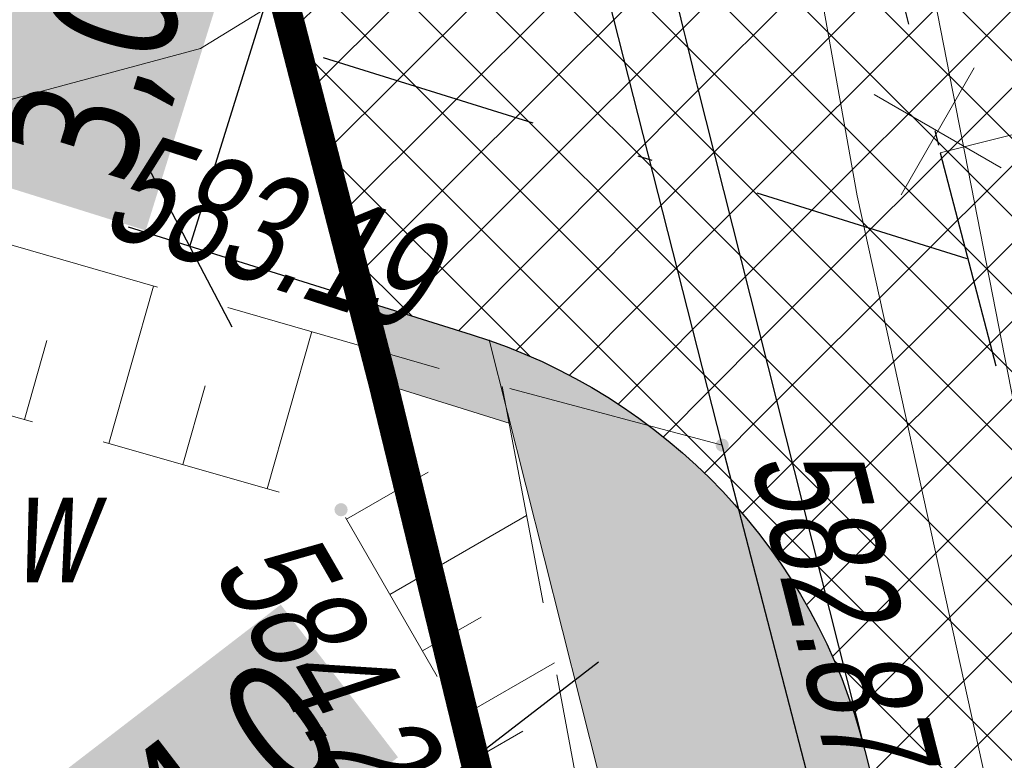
# Model space of a CAD drawing. Header units: metres. Extents: x 7403618 to 7449367, y 5479833 to 5516047.
# Tile 10 of 72: x 7448967 to 7448974, y 5479899 to 5479904. Entities that reach past the tile are written whole.
import ezdxf

# ---------------------------------------------------------------- set-up
doc = ezdxf.new("R2010")
doc.units = ezdxf.units.M
doc.header["$MEASUREMENT"] = 0
for name, pattern in [('0.5_0.5', [1, 0.5, -0.5]), ('1_OTKJ', [2, 1.5, -0.5]), ('3_SUKP', [0]), ('3_SUWP', [0]), ('414-500', [1, 0.5, -0.5]), ('BUBZ01-500', [1.75, 1.25, -0.5]), ('DASHDOT', [1, 0.5, -0.25, 0, -0.25]), ('GUK', [2, 1.5, -0.5]), ('KTJZ01-500', [2, 1.5, -0.5])]:
    doc.linetypes.add(name, pattern=pattern)
doc.layers.get('0').update_dxf_attribs({"linetype": 'CONTINUOUS', "lineweight": 9})
doc.layers.get('Defpoints').update_dxf_attribs({"linetype": 'CONTINUOUS'})
for name, color, linetype, lineweight in [('0_kraw_najazd', 212, 'CONTINUOUS', 30), ('0_kraw_wysoki', 152, 'CONTINUOUS', 30), ('BUBZ01', 7, 'CONTINUOUS', 15), ('BUBZ01_1', 7, 'CONTINUOUS', 15), ('demontaż', 1, 'CONTINUOUS', 9), ('E_Dzialki', 114, 'CONTINUOUS', 35), ('E_Kontury', 3, 'GUK', 18), ('kilometraż', 251, 'CONTINUOUS', 9), ('KTJZ01', 7, 'CONTINUOUS', 15), ('KTKR01', 7, 'CONTINUOUS', 15), ('mdcp', 253, 'CONTINUOUS', 5), ('OSIE', 30, 'DASHDOT', 30), ('OTK_L_0', 7, '1_OTKJ', 18), ('RTPW01', 7, 'CONTINUOUS', 15), ('RTPW02', 7, 'CONTINUOUS', 15), ('SUKP_L_0', 34, '3_SUKP', 18), ('SUW_E_T_2', 5, 'CONTINUOUS', 0), ('SUWP_L_0', 5, '3_SUWP', 18), ('wodociag_proj', 150, 'CONTINUOUS', 25), ('Wymiary', 5, 'CONTINUOUS', 13)]:
    doc.layers.add(name, color=color, linetype=linetype, lineweight=lineweight)
doc.layers.add('Zakres', color=7, linetype='414-500', true_color=0x3a9db6)
doc.styles.get("Standard").update_dxf_attribs({"font": 'verdana.ttf', "width": 0.75})
doc.styles.add('Style-WORKING_1250 I 0.20944', font='WORKING_1250.shx', dxfattribs={"oblique": 12})
doc.dimstyles.new('RZUT', dxfattribs={"dimscale": 0.35, "dimtxt": 2.5, "dimasz": 2.5, "dimexe": 1.25, "dimexo": 0.625, "dimgap": 1, "dimtad": 1, "dimzin": 1, "dimtxsty": 'Standard', "dimblk": 'OBLIQUE', "dimcen": 2.5, "dimadec": 0, "dimazin": 0, "dimtfac": 1, "dimtmove": 0, "dimatfit": 3, "dimfxl": 1, "dimtfill": 2, "dimtfillclr": 256, "dimarcsym": 0})
pattern_1 = [(45, (0, 0), (-0.2651650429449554, 0.2651650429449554), []), (135, (0, 0), (-0.2651650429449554, -0.2651650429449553), [])]

# ---------------------------------------------------------------- blocks, each defined once
blk = doc.blocks.new('RTPW02_1')
at = {"linetype": 'ByBlock', "lineweight": -2}
h = blk.add_hatch(color=0, dxfattribs=at)
edge = h.paths.add_edge_path()
edge.add_arc((0, 0), 0.045, 0, 360)
blk = doc.blocks.new('RTPW01')
at = {"linetype": 'ByBlock', "lineweight": -2}
h = blk.add_hatch(color=0, dxfattribs=at)
edge = h.paths.add_edge_path()
edge.add_arc((0, 0), 0.045, 0, 360)
blk = doc.blocks.new('MDCP_borek')
at = {"layer": 'BUBZ01', "color": 252, "linetype": 'BUBZ01-500', "lineweight": 13, "true_color": 0x939598, "flags": 128}
blk.add_lwpolyline([(40.04273959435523, -89.4931330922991), (39.02273959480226, -85.35313309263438), (37.87273959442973, -83.36313309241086), (34.99273959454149, -82.54313309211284), (30.20273959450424, -82.71313309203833)], dxfattribs=at)
blk.add_lwpolyline([(40.04273959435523, -89.4931330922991), (39.02273959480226, -85.35313309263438), (37.87273959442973, -83.36313309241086), (34.99273959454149, -82.54313309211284), (30.20273959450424, -82.71313309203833)], dxfattribs=at)
at = {"layer": 'BUBZ01_1', "color": 252, "linetype": 'Continuous', "lineweight": 13, "true_color": 0x939598}
for p, q in [((36.59459612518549, -81.83790531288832), (36.28873960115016, -82.91213309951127)), ((36.59459612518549, -81.83790531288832), (36.28873960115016, -82.91213309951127)), ((37.67362608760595, -82.14881225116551), (37.36873959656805, -83.21963309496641)), ((37.67362608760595, -82.14881225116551), (37.36873959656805, -83.21963309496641)), ((35.86592654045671, -82.21011069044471), (35.71273960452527, -82.74813310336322)), ((35.86592654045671, -82.21011069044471), (35.71273960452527, -82.74813310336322)), ((36.94544151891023, -82.51931415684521), (36.79273959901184, -83.05563309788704)), ((36.94544151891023, -82.51931415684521), (36.79273959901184, -83.05563309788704)), ((38.4659600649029, -83.10594861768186), (37.9098363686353, -83.42732663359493)), ((38.4659600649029, -83.10594861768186), (37.9098363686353, -83.42732663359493)), ((39.13866567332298, -83.40225020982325), (38.20661056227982, -83.94087502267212)), ((39.13866567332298, -83.40225020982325), (38.20661056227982, -83.94087502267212)), ((38.82764665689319, -84.0957731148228), (38.42919120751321, -84.32603631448)), ((38.82764665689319, -84.0957731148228), (38.42919120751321, -84.32603631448)), ((39.32811128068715, -84.40597957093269), (38.68886862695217, -84.77539115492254)), ((39.32811128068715, -84.40597957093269), (38.68886862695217, -84.77539115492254)), ((39.1118289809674, -84.87349236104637), (38.83725572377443, -85.03216534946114)), ((39.1118289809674, -84.87349236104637), (38.83725572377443, -85.03216534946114))]:
    blk.add_line(p, q, dxfattribs=at)
at = {"layer": 'E_Dzialki', "lineweight": 35}
blk.add_line((38.91273959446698, -85.4131330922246), (33.04273959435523, -62.71313309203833), dxfattribs=at)
blk.add_line((38.91273959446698, -85.4131330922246), (33.04273959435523, -62.71313309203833), dxfattribs=at)
at = {"layer": 'E_Kontury', "lineweight": 13}
blk.add_line((38.91273959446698, -85.4131330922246), (33.04273959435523, -62.71313309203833), dxfattribs=at)
blk.add_line((38.91273959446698, -85.4131330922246), (33.04273959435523, -62.71313309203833), dxfattribs=at)
at = {"layer": 'KTJZ01', "color": 252, "linetype": 'KTJZ01-500', "lineweight": 13, "true_color": 0x939598, "flags": 128}
blk.add_lwpolyline([(40.47273959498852, -82.92313309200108), (38.97273959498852, -82.52313309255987), (35.43273959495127, -81.50313309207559), (33.4027395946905, -81.60313309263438), (32.08273959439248, -79.07313309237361), (27.81273959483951, -77.67313309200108), (26.93273959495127, -77.80313309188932), (26.20273959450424, -74.61313309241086), (32.16273959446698, -76.54313309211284), (32.68273959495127, -74.93313309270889), (33.68273959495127, -75.28313309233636), (33.43273959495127, -75.9931330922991), (33.01273959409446, -76.86313309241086), (39.46273959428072, -78.95313309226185)], dxfattribs=at)
blk.add_lwpolyline([(40.47273959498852, -82.92313309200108), (38.97273959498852, -82.52313309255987), (35.43273959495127, -81.50313309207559), (33.4027395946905, -81.60313309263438), (32.08273959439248, -79.07313309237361), (27.81273959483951, -77.67313309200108), (26.93273959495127, -77.80313309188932), (26.20273959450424, -74.61313309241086), (32.16273959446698, -76.54313309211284), (32.68273959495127, -74.93313309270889), (33.68273959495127, -75.28313309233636), (33.43273959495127, -75.9931330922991), (33.01273959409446, -76.86313309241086), (39.46273959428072, -78.95313309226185)], dxfattribs=at)
at = {"layer": 'KTKR01', "color": 252, "linetype": 'Continuous', "lineweight": 30, "true_color": 0x939598, "flags": 128}
blk.add_lwpolyline([(85.072739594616, -88.86313309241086), (75.76273959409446, -91.20313309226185), (62.68273959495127, -94.62313309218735), (58.96273959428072, -95.53313309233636), (57.49273959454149, -96.05313309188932), (56.51273959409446, -96.76313309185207), (55.28273959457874, -98.09313309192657), (53.95273959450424, -99.68313309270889), (52.74273959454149, -101.4831330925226), (51.88273959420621, -103.4631330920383), (51.22273959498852, -106.0931330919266), (50.77273959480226, -109.0831330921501), (51.95273959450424, -113.8931330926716), (48.6527395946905, -114.7531330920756), (44.54273959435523, -98.63313309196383), (40.47273959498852, -82.92313309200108), (39.46273959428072, -78.95313309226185), (38.53273959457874, -75.17313309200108)], dxfattribs=at)
blk.add_lwpolyline([(85.072739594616, -88.86313309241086), (75.76273959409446, -91.20313309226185), (62.68273959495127, -94.62313309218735), (58.96273959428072, -95.53313309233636), (57.49273959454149, -96.05313309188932), (56.51273959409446, -96.76313309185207), (55.28273959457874, -98.09313309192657), (53.95273959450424, -99.68313309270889), (52.74273959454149, -101.4831330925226), (51.88273959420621, -103.4631330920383), (51.22273959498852, -106.0931330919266), (50.77273959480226, -109.0831330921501), (51.95273959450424, -113.8931330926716), (48.6527395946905, -114.7531330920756), (44.54273959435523, -98.63313309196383), (40.47273959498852, -82.92313309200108), (39.46273959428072, -78.95313309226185), (38.53273959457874, -75.17313309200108)], dxfattribs=at)
at = {"layer": 'OTK_L_0', "color": 252, "linetype": '1_OTKJ', "lineweight": 13, "true_color": 0x939598}
blk.add_lwpolyline([(38.97273959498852, -82.52313309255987), (39.54273959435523, -85.54313309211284), (43.44273959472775, -101.2731330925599)], dxfattribs=at)
blk.add_lwpolyline([(38.97273959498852, -82.52313309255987), (39.54273959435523, -85.54313309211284), (43.44273959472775, -101.2731330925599)], dxfattribs=at)
at = {"layer": 'SUKP_L_0', "linetype": 'Continuous', "lineweight": 13}
for p, q in [((38.3927395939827, -64.47313309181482), (41.3927395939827, -81.22313309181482)), ((38.3927395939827, -64.47313309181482), (41.3927395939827, -81.22313309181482)), ((41.3927395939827, -81.22313309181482), (42.66273959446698, -86.9931330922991)), ((41.3927395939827, -81.22313309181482), (42.66273959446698, -86.9931330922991))]:
    blk.add_line(p, q, dxfattribs=at)
at = {"layer": 'SUWP_L_0', "linetype": 'Continuous', "lineweight": 13}
blk.add_line((41.19273959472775, -76.15313309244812), (43.20273959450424, -86.43313309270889), dxfattribs=at)
blk.add_line((41.19273959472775, -76.15313309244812), (43.20273959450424, -86.43313309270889), dxfattribs=at)
at = {"layer": 'RTPW01', "color": 252, "linetype": 'Continuous', "lineweight": 13, "true_color": 0x939598}
blk.add_blockref('RTPW01', (37.87273959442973, -83.36313309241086), dxfattribs=at)
blk.add_blockref('RTPW01', (37.87273959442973, -83.36313309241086), dxfattribs=at)
at = {"layer": 'RTPW02', "color": 252, "linetype": 'Continuous', "lineweight": 13, "true_color": 0x939598}
for p in [(38.97273959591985, -82.52313309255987), (38.97273959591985, -82.52313309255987), (40.47273959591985, -82.92313309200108), (40.47273959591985, -82.92313309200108)]:
    blk.add_blockref('RTPW02_1', p, dxfattribs=at)
at = {"layer": 'RTPW01', "color": 252, "linetype": 'Continuous', "lineweight": 13, "true_color": 0x939598, "style": 'Style-WORKING_1250 I 0.20944', "oblique": 12, "width": 0.725}
blk.add_text('584.2', height=0.75, rotation=300.0231640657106, dxfattribs=at).set_placement((36.98724992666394, -83.77345126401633))
blk.add_text('584.2', height=0.75, rotation=300.0231640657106, dxfattribs=at).set_placement((36.98724992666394, -83.77345126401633))
at = {"layer": 'RTPW02', "color": 252, "linetype": 'Continuous', "lineweight": 13, "true_color": 0x939598, "style": 'Style-WORKING_1250 I 0.20944', "oblique": 12, "width": 0.725}
for s, rotation, p in [('583.19', 342.0460678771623, (36.21758264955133, -81.46902859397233)), ('583.19', 342.0460678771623, (36.21758264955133, -81.46902859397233)), ('582.87', 284.3035494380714, (40.66037669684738, -83.01478638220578)), ('582.87', 284.3035494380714, (40.66037669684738, -83.01478638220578))]:
    blk.add_text(s, height=0.75, rotation=rotation, dxfattribs=at).set_placement(p)
at = {"layer": 'SUW_E_T_2', "lineweight": 13, "insert": (35.6219535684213, -83.85798031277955), "char_height": 0.75, "attachment_point": 7, "line_spacing_factor": 0.6}
blk.add_mtext('\\FWORKING_1250;\\Q12;\\H1x;\\W0.733333;w', dxfattribs=at)
blk.add_mtext('\\FWORKING_1250;\\Q12;\\H1x;\\W0.733333;w', dxfattribs=at)
blk = doc.blocks.new('Dzialki_Borek')
at = {"layer": 'E_Dzialki', "lineweight": 35}
blk.add_line((-11.35895795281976, -39.07879597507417), (-17.22895795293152, -16.37879597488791), dxfattribs=at)
blk = doc.blocks.new('*D40')
at = {"layer": 'Defpoints', "color": 0, "transparency": 16777216}
for p in [(7448972.156344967, 5479900.275627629), (7448968.985379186, 5479897.837395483)]:
    blk.add_point(p, dxfattribs=at)
at = {"layer": 'Wymiary', "color": 0, "lineweight": -2, "transparency": 16777216}
blk.add_line((7448967.831172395, 5479896.949898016), (7448971.046506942, 5479899.422246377), dxfattribs=at)
at = {"layer": 'Wymiary', "color": 0, "transparency": 16777216}
blk.add_solid([(7448970.904276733, 5479899.607219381), (7448971.18873715, 5479899.237273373), (7448972.156344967, 5479900.275627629)], dxfattribs=at)
at = {"layer": 'Wymiary', "color": 0, "transparency": 16777216, "insert": (7448968.332253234, 5479898.476835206), "char_height": 0.875, "attachment_point": 5, "rotation": 37.55755300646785, "bg_fill": 1, "box_fill_scale": 1.25, "bg_fill_color": 256, "bg_fill_true_color": 16448250, "bg_fill_transparency": 0}
blk.add_mtext('R4,0', dxfattribs=at)
blk = doc.blocks.new('_Oblique')
at = {"color": 0, "linetype": 'ByBlock', "lineweight": -2}
blk.add_line((-0.5, -0.5), (0.5, 0.5), dxfattribs=at)
blk = doc.blocks.new('*D49')
at = {"layer": 'Defpoints', "color": 0, "transparency": 16777216}
for p in [(7448969.152561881, 5479905.118851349), (7448970.324991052, 5479904.752550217), (7448969.430350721, 5479901.889052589)]:
    blk.add_point(p, dxfattribs=at)
at = {"layer": 'Wymiary', "color": 0, "lineweight": -2, "transparency": 16777216}
for p, q in [((7448970.11619435, 5479904.817784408), (7448968.734968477, 5479905.24931973)), ((7448968.25792155, 5479902.255353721), (7448969.152561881, 5479905.118851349)), ((7448969.221554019, 5479901.95428678), (7448967.840328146, 5479902.385822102))]:
    blk.add_line(p, q, dxfattribs=at)
at = {"layer": 'Wymiary', "color": 0, "lineweight": -2, "transparency": 16777216, "xscale": 0.875, "yscale": 0.875, "zscale": 0.875}
for p, rotation in [((7448969.152561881, 5479905.118851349), 72.64967002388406), ((7448968.25792155, 5479902.255353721), 252.6496700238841)]:
    blk.add_blockref('_Oblique', p, dxfattribs=dict(at, rotation=rotation))
at = {"layer": 'Wymiary', "color": 0, "transparency": 16777216, "insert": (7448967.762179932, 5479903.704441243), "char_height": 0.875, "attachment_point": 5, "rotation": 72.64967002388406, "bg_fill": 1, "box_fill_scale": 1.25, "bg_fill_color": 256, "bg_fill_true_color": 16448250, "bg_fill_transparency": 0}
blk.add_mtext('3,00', dxfattribs=at)
blk = doc.blocks.new('demontaż')
at = {"layer": 'demontaż'}
for points in [[(-0.25, -0.4330127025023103), (0.25, 0.4330127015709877)], [(-0.4330127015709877, 0.2499999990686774), (0.4330127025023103, -0.2500000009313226)]]:
    blk.add_lwpolyline(points, dxfattribs=at)
blk = doc.blocks.new('pas_drogowy')
at = {"layer": 'E_Dzialki', "color": 242, "linetype": '0.5_0.5', "lineweight": 50, "ltscale": 3, "true_color": 0xcd2027}
blk.add_lwpolyline([(14.73000000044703, -83.61000000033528), (10.41000000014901, -83.26999999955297), (15.73000000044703, -81.87999999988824), (12.07000000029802, -64.67999999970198), (6.100000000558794, -66.18999999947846), (4.520000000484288, -59.92999999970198), (-1.259999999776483, -35.87999999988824), (-7.129999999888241, -13.17999999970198), (-8.78000000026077, -13.43999999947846), (-9.209999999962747, -11.91999999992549), (-13.80999999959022, 4.589999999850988), (-9.209999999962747, -11.91999999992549), (-8.78000000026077, -13.43999999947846), (-7.129999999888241, -13.17999999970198), (-1.259999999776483, -35.87999999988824), (4.520000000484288, -59.92999999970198), (6.100000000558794, -66.18999999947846)], dxfattribs=at)

msp = doc.modelspace()

# ---------------------------------------------------------------- hatches: boundary and pattern name
at = {"true_color": 0x636466, "transparency": 33554597}
h = msp.add_hatch(color=251, dxfattribs=at)
h.dxf.hatch_style = 1
edge = h.paths.add_edge_path()
edge.add_line((7449138.132715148, 5479960.776031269), (7449136.060730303, 5479962.17491611))
edge.add_arc((7449132.331157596, 5479964.692908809), 4.499999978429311, 289.6847573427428, 325.97504496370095, ccw=False)
edge.add_line((7449133.846959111, 5479960.455887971), (7449134.691964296, 5479958.093900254))
edge.add_line((7449134.691964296, 5479958.093900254), (7449135.020737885, 5479958.230234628))
edge.add_arc((7449132.331157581, 5479964.692908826), 7.000000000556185, 292.5956827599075, 325.9750448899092)
edge = h.paths.add_edge_path()
edge.add_arc((7448968.985379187, 5479897.837395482), 3.999999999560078, 14.18136866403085, 70.81435755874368)
edge.add_line((7448970.29989914, 5479901.615230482), (7448971.801431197, 5479895.673110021))
edge.add_line((7448971.801431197, 5479895.673110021), (7448971.450757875, 5479894.367361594))
edge.add_line((7448971.450757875, 5479894.367361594), (7448973.835431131, 5479894.970989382))
edge.add_line((7448973.835431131, 5479894.970989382), (7448972.863479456, 5479898.817364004))
h.paths.add_polyline_path([(7448973.330527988, 5479888.815313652), (7448974.778599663, 5479891.244940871), (7448973.835431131, 5479894.970989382), (7448971.450757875, 5479894.367361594), (7448971.86157287, 5479892.683239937), (7448972.75, 5479889.04), (7448972.840162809, 5479888.691188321)])
edge = h.paths.add_edge_path()
edge.add_arc((7448975.907807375, 5479874.55843993), 2.999999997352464, 297.7196980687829, 374.2048168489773)
edge.add_line((7448978.816081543, 5479875.294606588), (7448977.953676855, 5479878.701592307))
edge.add_line((7448977.953676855, 5479878.701592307), (7448976.619016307, 5479883.974255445))
edge.add_line((7448976.619016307, 5479883.974255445), (7448974.18938909, 5479885.422327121))
edge.add_line((7448974.18938909, 5479885.422327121), (7448973.716084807, 5479885.302520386))
edge.add_line((7448973.716084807, 5479885.302520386), (7448973.74, 5479885.21))
edge.add_line((7448973.74, 5479885.21), (7448974.928909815, 5479879.852251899))
edge.add_line((7448974.928909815, 5479879.852251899), (7448976.11, 5479874.55))
edge.add_line((7448976.11, 5479874.55), (7448976.54, 5479874.63))
edge.add_line((7448976.54, 5479874.63), (7448977.30324652, 5479871.902738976))
edge = h.paths.add_edge_path()
edge.add_arc((7448963.940845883, 5480132.365312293), 242.4999992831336, 298.1007414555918, 299.9233017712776)
edge.add_line((7449084.909608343, 5479922.192031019), (7449086.834023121, 5479921.688886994))
edge.add_line((7449086.834023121, 5479921.688886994), (7449087.153130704, 5479921.137684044))
edge.add_arc((7391380.449488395, 5591206.83450353), 125357.7678560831, 297.40559555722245, 297.4087963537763, ccw=False)
edge.add_arc((7449127.238906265, 5479824.653508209), 104.1224578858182, 116.4038525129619, 118.3765847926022)
edge.add_line((7449077.753179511, 5479916.264910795), (7449077.570625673, 5479916.632774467))
edge.add_line((7449077.570625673, 5479916.632774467), (7449078.163994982, 5479918.451026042))
edge = h.paths.add_edge_path()
edge.add_arc((7448963.940846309, 5480132.365311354), 242.499998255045, 295.6425719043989, 296.2927156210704)
edge.add_line((7449071.35796925, 5479914.953695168), (7449073.118197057, 5479914.356943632))
edge.add_line((7449073.118197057, 5479914.356943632), (7449073.296008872, 5479913.998635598))
edge.add_arc((7448937.399040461, 5480186.93809999), 304.8998806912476, 296.2060261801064, 296.46878225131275, ccw=False)
edge.add_line((7449072.04289516, 5479913.378290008), (7449068.407007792, 5479911.676434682))
edge.add_line((7449068.407007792, 5479911.676434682), (7449068.253296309, 5479912.00426224))
edge.add_line((7449068.253296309, 5479912.00426224), (7449068.884104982, 5479913.748839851))
edge = h.paths.add_edge_path()
edge.add_arc((7448963.940844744, 5480132.365314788), 242.50000203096, 291.6027973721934, 294.2007081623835)
edge.add_line((7449063.349915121, 5479911.17741342), (7449065.070070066, 5479910.555435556))
edge.add_line((7449065.070070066, 5479910.555435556), (7449065.240499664, 5479910.191952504))
edge.add_line((7449065.240499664, 5479910.191952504), (7449064.209648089, 5479909.703975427))
edge.add_line((7449064.209648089, 5479909.703975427), (7449058.8, 5479907.54))
edge.add_line((7449058.8, 5479907.54), (7449057.19, 5479906.89))
edge.add_line((7449057.19, 5479906.89), (7449052.87, 5479905.12))
edge.add_line((7449052.87, 5479905.12), (7449052.467491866, 5479904.952942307))
edge.add_line((7449052.467491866, 5479904.952942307), (7449052.428435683, 5479905.050788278))
edge.add_line((7449052.428435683, 5479905.050788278), (7449053.222057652, 5479906.898873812))
edge = h.paths.add_edge_path()
edge.add_arc((7448963.94091769, 5480132.365115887), 242.4997901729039, 290.0389534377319, 290.200748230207)
edge.add_line((7449047.67863053, 5479904.781848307), (7449049.642199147, 5479903.938634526))
edge.add_line((7449049.642199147, 5479903.938634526), (7449049.696408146, 5479903.802826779))
edge.add_line((7449049.696408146, 5479903.802826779), (7449049.28, 5479903.63))
edge.add_line((7449049.28, 5479903.63), (7449046.390000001, 5479902.41))
edge.add_line((7449046.390000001, 5479902.41), (7449046.197615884, 5479902.341885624))
edge.add_line((7449046.197615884, 5479902.341885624), (7449046.116157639, 5479902.558870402))
edge.add_line((7449046.116157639, 5479902.558870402), (7449047.035636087, 5479904.546293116))
edge = h.paths.add_edge_path()
edge.add_line((7449108.968512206, 5479937.799393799), (7449105.952373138, 5479935.722328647))
edge.add_line((7449105.952373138, 5479935.722328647), (7449105.391639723, 5479933.067373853))
edge.add_line((7449105.391639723, 5479933.067373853), (7449105.656061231, 5479932.667549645))
edge.add_arc((7448937.398989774, 5480186.93820355), 304.8999959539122, 303.4935747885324, 304.5532540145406)
edge.add_line((7449110.32972502, 5479935.822755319), (7449111.544648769, 5479936.659412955))
edge.add_line((7449111.544648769, 5479936.659412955), (7449117.01, 5479940.46))
edge.add_line((7449117.01, 5479940.46), (7449117.706891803, 5479940.934479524))
edge.add_line((7449117.706891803, 5479940.934479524), (7449120.810000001, 5479943.04))
edge.add_line((7449120.810000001, 5479943.04), (7449121.02852952, 5479942.992559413))
edge.add_arc((7449185.548498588, 5479835.866047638), 125.0556513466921, 114.49548646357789, 121.05964143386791, ccw=False)
edge.add_arc((7449136.383070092, 5479943.256511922), 6.949224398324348, 75.44977175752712, 112.732113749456, ccw=False)
edge.add_line((7449138.128914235, 5479949.982859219), (7449141.725781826, 5479950.377455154))
edge.add_line((7449141.725781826, 5479950.377455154), (7449141.663851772, 5479950.941967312))
edge.add_arc((7449136.463573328, 5479943.596417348), 9.000000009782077, 54.70343351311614, 89.30730776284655)
edge.add_arc((7449136.463554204, 5479943.596508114), 8.999909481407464, 89.30717903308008, 114.4984783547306)
edge.add_arc((7449185.601877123, 5479835.764710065), 127.4999999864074, 114.498478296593, 124.5532540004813)
edge.add_line((7449113.287449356, 5479940.773631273), (7449108.968512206, 5479937.799393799))
h.paths.add_polyline_path([(7449014.762569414, 5479892.69178986), (7449014.641086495, 5479893.13619867), (7449012.290843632, 5479894.472522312), (7448996.108326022, 5479890.400913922), (7448994.656761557, 5479887.973371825), (7448994.737253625, 5479887.653449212)])
edge = h.paths.add_edge_path()
edge.add_line((7448987.503734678, 5479885.833506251), (7448991.827923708, 5479886.92146599))
edge.add_line((7448991.827923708, 5479886.92146599), (7448991.747431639, 5479887.241388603))
edge.add_line((7448991.747431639, 5479887.241388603), (7448989.319759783, 5479888.693030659))
edge.add_line((7448989.319759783, 5479888.693030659), (7448986.935227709, 5479888.093085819))
edge.add_arc((7448988.887182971, 5479880.334872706), 8.000000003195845, 104.1224141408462, 179.9198940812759)
edge.add_line((7448980.887190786, 5479880.346057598), (7448983.187554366, 5479880.292861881))
edge.add_line((7448983.187554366, 5479880.292861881), (7448983.217410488, 5479880.385666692))
edge.add_arc((7448988.887182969, 5479880.334872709), 5.670000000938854, 104.12241413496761, 179.4867160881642, ccw=False)
edge = h.paths.add_edge_path()
edge.add_line((7449033.791762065, 5479898.193080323), (7449033.903092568, 5479897.850459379))
edge.add_line((7449033.903092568, 5479897.850459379), (7449036.795165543, 5479898.818373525))
edge.add_line((7449036.795165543, 5479898.818373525), (7449036.8, 5479898.810000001))
edge.add_line((7449036.8, 5479898.810000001), (7449041.600000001, 5479900.72))
edge.add_line((7449041.600000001, 5479900.72), (7449042.689999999, 5479901.1))
edge.add_line((7449042.689999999, 5479901.1), (7449042.897717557, 5479901.173543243))
edge.add_line((7449042.897717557, 5479901.173543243), (7449042.841256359, 5479901.323942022))
edge.add_line((7449042.841256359, 5479901.323942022), (7449040.630144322, 5479902.310968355))
edge.add_arc((7448963.94084489, 5480132.365314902), 242.5000020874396, 287.03863297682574, 288.43596134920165, ccw=False)
edge.add_line((7449034.997334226, 5479900.509268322), (7449033.791762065, 5479898.193080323))
edge = h.paths.add_edge_path()
edge.add_line((7449099.032881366, 5479928.122722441), (7449102.796331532, 5479930.631317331))
edge.add_line((7449102.796331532, 5479930.631317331), (7449102.475151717, 5479931.132399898))
edge.add_line((7449102.475151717, 5479931.132399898), (7449099.987603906, 5479931.622867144))
edge.add_arc((7448963.940844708, 5480132.365314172), 242.5000014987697, 301.4372489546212, 304.12619805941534, ccw=False)
edge.add_line((7449090.420219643, 5479925.461427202), (7449089.863146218, 5479923.442295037))
edge.add_line((7449089.863146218, 5479923.442295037), (7449090.179214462, 5479922.895297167))
edge.add_arc((7449082.78771715, 5479949.107365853), 27.23429414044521, 285.7478321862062, 285.7481361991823)
edge.add_line((7449090.179353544, 5479922.895336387), (7449092.670140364, 5479924.153305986))
edge.add_line((7449092.670140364, 5479924.153305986), (7449099.032881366, 5479928.122722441))
at = {"true_color": 0x991b1e, "transparency": 33554597}
h = msp.add_hatch(dxfattribs=at)
h.set_pattern_fill('GRAVEL', color=244)
h.set_pattern_definition([(228.012787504, (0.72, 1), (-8.000000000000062, -9.000000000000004), [0.134536, -13.3190880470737]), (184.969740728, (0.63, 0.9), (11.99999999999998, 1.000000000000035), [0.230868, -22.85592476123]), (132.510447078, (0.4, 0.88), (10.00000000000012, -10.99999999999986), [0.162788, -16.1160325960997]), (267.273689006, (0.01, 0.63), (1.000000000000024, 20.00000000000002), [0.210238, -20.813558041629]), (292.833654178, (0, 0.42), (-4.999999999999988, 12.00000000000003), [0.206155, -20.4093731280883]), (357.273689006, (0.08, 0.23), (-20.00000000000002, 1.000000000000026), [0.210238, -20.813558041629]), (37.6942404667, (0.29, 0.22), (-13, -9.999999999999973), [0.278029, -27.524848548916]), (72.2553283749, (0.51, 0.39), (7.000000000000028, 22), [0.2624879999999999, -25.98632149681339]), (121.429565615, (0.59, 0.64), (-8.00000000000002, 12.99999999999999), [0.21095, -20.884073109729]), (175.236358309, (0.48, 0.82), (10.99999999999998, -1.000000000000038), [0.240832, -11.8007625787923]), (222.397437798, (0.24, 0.84), (-11.99999999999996, -10.99999999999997), [0.311448, -30.8333750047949]), (138.814074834, (1, 0.62), (-7.000000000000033, 6), [0.106301, -10.5238448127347]), (171.46923439, (0.92, 0.69), (13, -1.999999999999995), [0.202237, -20.021511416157]), (225, (0.72, 0.72), (-1.110223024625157e-16, -0.9999999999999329), [0.141421, -1.2727925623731]), (203.198590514, (0.65, 0.84), (4.999999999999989, 1.999999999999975), [0.076158, -7.5396151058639]), (291.801409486, (0.58, 0.81), (-0.9999999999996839, 3.000000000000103), [0.107703, -5.2774618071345]), (30.96375653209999, (0.62, 0.71), (3.000000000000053, 1.99999999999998), [0.174929, -5.656022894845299]), (161.565051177, (0.77, 0.8), (2.000000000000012, -0.9999999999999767), [0.126491, -3.035786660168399]), (16.389540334, (0, 0.81), (9.999999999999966, 3.000000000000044), [0.1772, -17.5428451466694]), (70.3461759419, (0.17, 0.86), (-4.00000000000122, -11.0000000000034), [0.148661, -14.717407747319]), (293.198590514, (0.77, 1), (-1.99999999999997, 4.999999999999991), [0.152315, -7.4634581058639]), (343.610459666, (0.83, 0.86), (-9.999999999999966, 3.000000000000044), [0.1772, -17.54284514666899]), (339.44395478, (0, 0.19), (-5.000000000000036, 2.000000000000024), [0.17088, -8.373123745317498]), (294.775140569, (0.16, 0.13), (-5.000000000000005, 11), [0.143178, -14.174643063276]), (66.8014094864, (0.78, 0), (1.999999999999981, 4.99999999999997), [0.152315, -7.4634581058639]), (17.3540246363, (0.84, 0.14), (-12.99999999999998, -3.999999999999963), [0.167631, -16.59542361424]), (69.44395478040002, (0.29, 0), (-2.000000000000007, -4.999999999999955), [0.08543999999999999, -8.458563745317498]), (101.309932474, (0.72, 0), (-0.9999999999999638, 4.000000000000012), [0.05099, -5.0480295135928]), (165.963756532, (0.71, 0.05), (2.999999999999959, -1.000000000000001), [0.206155, -3.9169506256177]), (186.009005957, (0.51, 0.1), (10.00000000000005, 0.9999999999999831), [0.19105, -18.9139231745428]), (303.690067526, (0.62, 0.62), (-0.9999999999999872, 1.999999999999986), [0.144222, -3.461329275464]), (353.157226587, (0.7, 0.5), (17.00000000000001, -2.000000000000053), [0.251794, -24.9275626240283]), (60.9453959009, (0.95, 0.47), (-3.999999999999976, -6.999999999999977), [0.102956, -10.192674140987]), (90, (1, 0.56), (-0.9999999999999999, 1), [0.06, -0.94]), (120.256437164, (0.49, 0.13), (4.000000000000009, -7.000000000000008), [0.138924, -13.7535199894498]), (48.01278750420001, (0.42, 0.25), (8, 8.999999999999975), [0.269072, -13.1845520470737]), (0, (0.6, 0.45), (1, 1), [0.26, -0.74]), (325.3048464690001, (0.86, 0.45), (10.00000000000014, -6.999999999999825), [0.158114, -15.653274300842]), (254.054604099, (0.99, 0.36), (-1.000000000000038, -4.000000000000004), [0.145602, -7.1345078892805]), (207.645975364, (0.95, 0.22), (-18.99999999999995, -10.00000000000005), [0.237065, -23.4694741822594]), (175.42607874, (0.74, 0.11), (-12.99999999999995, 1.000000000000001), [0.250799, -24.8290734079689])])
edge = h.paths.add_edge_path()
edge.add_line((7449134.691964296, 5479958.093900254), (7449134.439006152, 5479958.800977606))
edge.add_arc((7449185.601877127, 5479835.764710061), 133.2499999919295, 112.5792845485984, 124.5532539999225)
edge.add_line((7449110.026210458, 5479945.509327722), (7449098.218812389, 5479937.378159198))
edge.add_arc((7448963.94084552, 5480132.365312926), 236.7500000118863, 302.6563567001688, 304.55325399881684, ccw=False)
edge.add_line((7449091.690948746, 5479933.040267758), (7449092.95622043, 5479932.96299839))
edge.add_arc((7448963.940845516, 5480132.365312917), 237.5000000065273, 302.9032879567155, 304.5532539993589)
edge.add_line((7449098.64419137, 5479936.760459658), (7449110.451589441, 5479944.891628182))
edge.add_arc((7449185.601877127, 5479835.764710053), 132.499999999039, 112.59568273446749, 124.5532539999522, ccw=False)
edge = h.paths.add_edge_path()
edge.add_arc((7448963.940845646, 5480132.365312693), 236.7499997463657, 301.32275353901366, 301.48087624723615, ccw=False)
edge.add_line((7449087.017321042, 5479930.12104557), (7449087.407217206, 5479929.446884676))
edge.add_line((7449087.407217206, 5479929.446884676), (7449087.521494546, 5479929.527738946))
edge.add_line((7449087.521494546, 5479929.527738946), (7449087.57499766, 5479930.461477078))
edge = h.paths.add_edge_path()
edge.add_line((7449086.542310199, 5479928.944952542), (7449086.161797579, 5479929.602886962))
edge.add_arc((7448963.940845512, 5480132.365312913), 236.7500000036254, 298.1204522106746, 301.08069427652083, ccw=False)
edge.add_line((7449075.527449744, 5479923.561595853), (7449076.585398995, 5479923.278119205))
edge.add_arc((7448963.940845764, 5480132.365312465), 237.4999994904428, 298.3133179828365, 300.6091108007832)
edge.add_line((7449084.870686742, 5479927.95830838), (7449085.730183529, 5479928.469243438))
edge.add_line((7449085.730183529, 5479928.469243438), (7449086.542310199, 5479928.944952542))
edge = h.paths.add_edge_path()
edge.add_arc((7448963.940847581, 5480132.365308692), 236.7499953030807, 294.2967346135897, 296.8688429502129, ccw=False)
edge.add_line((7449061.354572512, 5479916.585035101), (7449062.348194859, 5479916.212025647))
edge.add_arc((7448963.940847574, 5480132.365308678), 237.4999952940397, 294.4781839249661, 296.7081011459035)
edge.add_line((7449070.68410644, 5479920.204698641), (7449070.939934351, 5479921.174031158))
edge = h.paths.add_edge_path()
edge.add_line((7449055.90628135, 5479914.204136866), (7449054.154296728, 5479913.477022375))
edge.add_arc((7449067.390322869, 5479878.71668284), 37.19507484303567, 110.8458095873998, 111.9899288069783)
edge.add_line((7449053.462864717, 5479913.205804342), (7449053.75334256, 5479912.514260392))
edge.add_arc((7449067.390322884, 5479878.716682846), 36.44507484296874, 110.82846899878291, 111.97357685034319, ccw=False)
edge.add_line((7449054.431496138, 5479912.780039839), (7449055.527446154, 5479913.234884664))
edge.add_line((7449055.527446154, 5479913.234884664), (7449055.90628135, 5479914.204136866))
edge = h.paths.add_edge_path()
edge.add_line((7449050.962452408, 5479911.382304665), (7449051.895513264, 5479911.7520168))
edge.add_line((7449051.895513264, 5479911.7520168), (7449052.830307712, 5479912.127002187))
edge.add_line((7449052.830307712, 5479912.127002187), (7449052.540738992, 5479912.81891377))
edge.add_arc((7448963.940845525, 5480132.365312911), 236.7499999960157, 284.52356249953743, 291.9769757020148, ccw=False)
edge.add_line((7449023.312567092, 5479903.180755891), (7449024.271205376, 5479902.655718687))
edge.add_arc((7448963.940845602, 5480132.365312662), 237.4999997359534, 284.7156754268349, 291.4941831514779)
h.paths.add_polyline_path([(7448993.473135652, 5479895.667214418), (7448987.74067276, 5479894.224935), (7448988.651001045, 5479893.680598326), (7448992.95259713, 5479894.762873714)])
edge = h.paths.add_edge_path()
edge.add_arc((7448981.560845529, 5479897.052551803), 5.000000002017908, 194.2048168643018, 274.010160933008)
edge.add_line((7448981.910512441, 5479892.064793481), (7448982.423784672, 5479892.887213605))
edge.add_arc((7448981.566794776, 5479897.056888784), 4.256832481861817, 194.2417570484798, 281.6142198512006, ccw=False)
edge.add_line((7448977.440790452, 5479896.009649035), (7448975.558685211, 5479903.445027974))
edge.add_arc((7449070.319951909, 5479927.431791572), 97.74999997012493, 183.9464698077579, 194.2048168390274, ccw=False)
edge.add_line((7448972.801738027, 5479920.704202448), (7448972.026841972, 5479931.936529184))
edge.add_line((7448972.026841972, 5479931.936529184), (7448971.465386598, 5479934.273184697))
edge.add_line((7448971.465386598, 5479934.273184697), (7448971.117100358, 5479934.226187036))
edge.add_line((7448971.117100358, 5479934.226187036), (7448972.053516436, 5479920.652584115))
edge.add_arc((7449070.319951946, 5479927.431791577), 98.50000000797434, 183.9464698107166, 194.204816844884)
edge.add_line((7448974.831616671, 5479903.260986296), (7448976.71372191, 5479895.825607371))
h.paths.add_polyline_path([(7448998.765053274, 5479896.99865328), (7448999.675287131, 5479896.454292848), (7449017.484804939, 5479900.935141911), (7449017.976070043, 5479901.832117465)])
at = {"true_color": 0xcd2027, "transparency": 33554597}
h = msp.add_hatch(dxfattribs=at)
h.set_pattern_fill('ANSI37', color=242, scale=3)
h.set_pattern_definition(pattern_1)
edge = h.paths.add_edge_path()
edge.add_arc((7448967.63972726, 5479932.318543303), 0.4999999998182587, -129.0980800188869, 0.4869068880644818, ccw=False)
edge.add_line((7448967.324402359, 5479931.930509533), (7448962.107361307, 5479936.169993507))
edge.add_line((7448962.107361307, 5479936.169993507), (7448960.081977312, 5479933.950222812))
edge.add_line((7448960.081977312, 5479933.950222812), (7448966.921501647, 5479928.392272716))
edge.add_arc((7448963.76825264, 5479924.511935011), 5.000000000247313, 5.49636421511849, 50.901920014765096, ccw=False)
edge.add_line((7448968.745264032, 5479924.990847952), (7448968.139709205, 5479932.322792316))
h.paths.add_polyline_path([(7449085.863935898, 5479937.863468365), (7449083.319260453, 5479936.179222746), (7449087.625857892, 5479931.349091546), (7449087.578700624, 5479930.526101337), (7449087.521494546, 5479929.527738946), (7449087.576032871, 5479929.566326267), (7449092.95622043, 5479932.96299839), (7449090.046513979, 5479933.140692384)])
h.paths.add_polyline_path([(7448997.249406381, 5479897.905077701), (7448996.307563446, 5479901.649673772), (7448993.392436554, 5479900.940326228), (7448994.34002895, 5479897.173283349), (7448992.95259713, 5479894.762873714), (7448999.67528713, 5479896.454292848)])
edge = h.paths.add_edge_path()
edge.add_line((7449020.615140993, 5479907.540467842), (7449017.696371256, 5479906.833126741))
edge.add_line((7449017.696371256, 5479906.833126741), (7449018.756652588, 5479903.257342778))
edge.add_line((7449018.756652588, 5479903.257342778), (7449017.484804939, 5479900.935141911))
edge.add_arc((7448717.710024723, 5481097.568465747), 1233.611053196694, 284.0640199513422, 284.3891912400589)
edge.add_line((7449024.271205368, 5479902.655718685), (7449021.63620227, 5479904.098885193))
edge.add_line((7449021.63620227, 5479904.098885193), (7449020.615140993, 5479907.540467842))
edge = h.paths.add_edge_path()
edge.add_line((7449057.779776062, 5479921.55615743), (7449054.66628427, 5479919.944588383))
edge.add_line((7449054.66628427, 5479919.944588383), (7449056.518364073, 5479915.77015431))
edge.add_line((7449056.518364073, 5479915.77015431), (7449055.527446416, 5479913.234884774))
edge.add_arc((7448963.89828941, 5480132.46280431), 237.6063616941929, 292.6831224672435, 294.4805363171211)
edge.add_line((7449062.35858776, 5479916.216757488), (7449059.712282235, 5479917.201556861))
edge.add_line((7449059.712282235, 5479917.201556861), (7449057.779776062, 5479921.55615743))
edge = h.paths.add_edge_path()
edge.add_line((7449071.350475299, 5479928.396275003), (7449068.724640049, 5479926.950945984))
edge.add_line((7449068.724640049, 5479926.950945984), (7449071.290106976, 5479922.500836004))
edge.add_line((7449071.290106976, 5479922.500836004), (7449070.684106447, 5479920.204698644))
edge.add_arc((7448951.545316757, 5480156.16603914), 264.3327550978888, 296.7895794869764, 298.23183963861)
edge.add_line((7449076.585398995, 5479923.278119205), (7449073.888183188, 5479924.000836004))
edge.add_line((7449073.888183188, 5479924.000836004), (7449071.350475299, 5479928.396275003))
edge = h.paths.add_edge_path()
edge.add_line((7448982.78081757, 5479892.203668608), (7448988.651001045, 5479893.680598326))
edge.add_line((7448988.651001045, 5479893.680598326), (7448986.223458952, 5479895.132162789))
edge.add_line((7448986.223458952, 5479895.132162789), (7448985.251988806, 5479898.984672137))
edge.add_line((7448985.251988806, 5479898.984672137), (7448982.327670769, 5479898.315249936))
edge.add_line((7448982.327670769, 5479898.315249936), (7448983.314129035, 5479894.400179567))
edge.add_line((7448983.314129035, 5479894.400179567), (7448981.91051244, 5479892.064793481))
edge.add_arc((7448981.560845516, 5479897.05255183), 5.000000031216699, 274.0101610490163, 284.1224142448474)
at = {"true_color": 0x991b1e, "transparency": 33554597}
h = msp.add_hatch(dxfattribs=at)
h.set_pattern_fill('GRAVEL', color=244, scale=0.6)
h.set_pattern_definition([(228.012787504, (0.432, 0.6), (-4.800000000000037, -5.400000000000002), [0.08072159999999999, -7.991452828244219]), (184.969740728, (0.378, 0.54), (7.199999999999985, 0.6000000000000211), [0.1385208, -13.713554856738]), (132.510447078, (0.24, 0.528), (6.00000000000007, -6.599999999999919), [0.0976728, -9.66961955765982]), (267.273689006, (0.006, 0.378), (0.6000000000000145, 12.00000000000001), [0.1261428, -12.4881348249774]), (292.833654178, (0, 0.252), (-2.999999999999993, 7.200000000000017), [0.123693, -12.24562387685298]), (357.273689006, (0.048, 0.138), (-12.00000000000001, 0.6000000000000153), [0.1261428, -12.4881348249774]), (37.6942404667, (0.174, 0.132), (-7.799999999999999, -5.999999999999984), [0.1668174, -16.5149091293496]), (72.2553283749, (0.306, 0.234), (4.200000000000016, 13.2), [0.1574928, -15.59179289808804]), (121.429565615, (0.354, 0.384), (-4.800000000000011, 7.799999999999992), [0.12657, -12.5304438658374]), (175.236358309, (0.288, 0.4919999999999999), (6.59999999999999, -0.6000000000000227), [0.1444992, -7.08045754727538]), (222.397437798, (0.144, 0.504), (-7.199999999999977, -6.599999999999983), [0.1868688, -18.50002500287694]), (138.814074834, (0.6, 0.372), (-4.20000000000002, 3.6), [0.06378059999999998, -6.314306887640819]), (171.46923439, (0.552, 0.414), (7.799999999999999, -1.199999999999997), [0.1213422, -12.0129068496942]), (225, (0.432, 0.432), (-6.661338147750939e-17, -0.5999999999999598), [0.08485259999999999, -0.76367553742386]), (203.198590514, (0.39, 0.504), (2.999999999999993, 1.199999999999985), [0.0456948, -4.52376906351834]), (291.801409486, (0.348, 0.486), (-0.5999999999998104, 1.800000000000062), [0.0646218, -3.1664770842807]), (30.96375653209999, (0.372, 0.426), (1.800000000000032, 1.199999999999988), [0.1049574, -3.393613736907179]), (161.565051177, (0.462, 0.48), (1.200000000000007, -0.599999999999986), [0.07589459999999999, -1.821471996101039]), (16.389540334, (0, 0.486), (5.99999999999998, 1.800000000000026), [0.10632, -10.52570708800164]), (70.3461759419, (0.102, 0.516), (-2.400000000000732, -6.600000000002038), [0.08919659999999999, -8.8304446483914]), (293.198590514, (0.462, 0.6), (-1.199999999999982, 2.999999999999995), [0.091389, -4.47807486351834]), (343.610459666, (0.4979999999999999, 0.516), (-5.99999999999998, 1.800000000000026), [0.10632, -10.5257070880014]), (339.44395478, (0, 0.114), (-3.000000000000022, 1.200000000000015), [0.102528, -5.023874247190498]), (294.775140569, (0.096, 0.078), (-3.000000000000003, 6.600000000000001), [0.08590679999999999, -8.5047858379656]), (66.8014094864, (0.468, 0), (1.199999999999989, 2.999999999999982), [0.091389, -4.47807486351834]), (17.3540246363, (0.504, 0.084), (-7.799999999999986, -2.399999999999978), [0.1005786, -9.957254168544]), (69.44395478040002, (0.174, 0), (-1.200000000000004, -2.999999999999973), [0.05126399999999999, -5.075138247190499]), (101.309932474, (0.432, 0), (-0.5999999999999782, 2.400000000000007), [0.030594, -3.02881770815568]), (165.963756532, (0.426, 0.03), (1.799999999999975, -0.6000000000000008), [0.123693, -2.35017037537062]), (186.009005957, (0.306, 0.06), (6.000000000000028, 0.5999999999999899), [0.11463, -11.34835390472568]), (303.690067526, (0.372, 0.372), (-0.5999999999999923, 1.199999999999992), [0.08653319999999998, -2.0767975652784]), (353.157226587, (0.42, 0.3), (10.20000000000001, -1.200000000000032), [0.1510764, -14.95653757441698]), (60.9453959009, (0.57, 0.282), (-2.399999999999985, -4.199999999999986), [0.06177359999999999, -6.1156044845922]), (90, (0.6, 0.336), (-0.5999999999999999, 0.6), [0.036, -0.564]), (120.256437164, (0.294, 0.078), (2.400000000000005, -4.200000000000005), [0.0833544, -8.25211199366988]), (48.01278750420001, (0.252, 0.15), (4.8, 5.399999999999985), [0.1614432, -7.910731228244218]), (0, (0.36, 0.27), (0.6, 0.6), [0.156, -0.444]), (325.3048464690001, (0.516, 0.27), (6.000000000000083, -4.199999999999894), [0.09486839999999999, -9.391964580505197]), (254.054604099, (0.594, 0.216), (-0.6000000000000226, -2.400000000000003), [0.0873612, -4.2807047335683]), (207.645975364, (0.57, 0.132), (-11.39999999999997, -6.000000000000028), [0.142239, -14.08168450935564]), (175.42607874, (0.444, 0.066), (-7.799999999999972, 0.6000000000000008), [0.1504794, -14.89744404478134])])
h.paths.add_polyline_path([(7448970.299309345, 5479901.617564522), (7448969.430350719, 5479901.889052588), (7448969.577715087, 5479901.319176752), (7448970.443024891, 5479901.048828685)])
h.paths.add_polyline_path([(7448969.060630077, 5479920.446110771), (7448968.756396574, 5479924.856057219, 0.2077975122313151), (7448966.921501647, 5479928.392272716), (7448960.080061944, 5479933.951779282), (7448959.7434791, 5479933.58102019), (7448966.606176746, 5479928.004238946, -0.2077975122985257), (7448968.257582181, 5479924.821644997), (7448968.561815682, 5479920.411698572, 0.03532280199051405), (7448970.563167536, 5479906.157770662), (7448970.817905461, 5479905.122384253), (7448968.398800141, 5479905.878183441), (7448968.546164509, 5479905.308307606), (7448971.468719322, 5479904.395216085, -0.04004076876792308)])
at = {"true_color": 0xcd2027, "transparency": 33554597}
h = msp.add_hatch(dxfattribs=at)
h.set_pattern_fill('ANSI37', color=242, scale=3)
h.set_pattern_definition(pattern_1)
h.paths.add_polyline_path([(7448971.718881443, 5479903.346964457, -0.00265442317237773), (7448971.468719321, 5479904.395216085), (7448968.546164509, 5479905.308307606), (7448969.430350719, 5479901.889052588), (7448970.178232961, 5479901.655392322, -0.2607987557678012), (7448972.863479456, 5479898.817364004)])
at = {"layer": 'Wymiary', "true_color": 0xf8991e, "transparency": 33554597}
h = msp.add_hatch(dxfattribs=at)
h.set_pattern_fill('ANSI37', color=30, scale=3)
h.set_pattern_definition(pattern_1)
edge = h.paths.add_edge_path()
edge.add_line((7448972.053516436, 5479920.652584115), (7448971.122509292, 5479934.147783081))
edge.add_line((7448971.122509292, 5479934.147783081), (7448969.627403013, 5479934.025167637))
edge.add_line((7448969.627403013, 5479934.025167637), (7448968.126962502, 5479933.822698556))
edge.add_line((7448968.126962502, 5479933.822698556), (7448968.139709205, 5479932.322792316))
edge.add_line((7448968.139709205, 5479932.322792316), (7448968.745264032, 5479924.990847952))
edge.add_arc((7448963.768252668, 5479924.511935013), 4.999999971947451, 3.946469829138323, 5.4963642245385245, ccw=False)
edge.add_line((7448968.756396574, 5479924.856057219), (7448969.060630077, 5479920.446110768))
edge.add_arc((7449070.31995193, 5479927.431791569), 101.4999999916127, 183.9464698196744, 193.1182385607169)
edge.add_arc((7449070.319980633, 5479927.431798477), 101.5000295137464, 193.1182386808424, 193.7265862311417)
edge.add_line((7448971.718881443, 5479903.346964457), (7448972.863468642, 5479898.817406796))
edge.add_line((7448972.863468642, 5479898.817406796), (7448973.835431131, 5479894.970989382))
edge.add_line((7448973.835431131, 5479894.970989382), (7448976.743705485, 5479895.707155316))
edge.add_line((7448976.743705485, 5479895.707155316), (7448974.831616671, 5479903.260986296))
edge.add_arc((7449070.319951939, 5479927.431791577), 98.5000000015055, 183.9464698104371, 194.2048168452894, ccw=False)
edge = h.paths.add_edge_path()
edge.add_arc((7448992.633860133, 5479880.831194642), 11.7566831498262, 182.3649697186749, 192.9610841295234)
edge.add_line((7448981.176706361, 5479878.194297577), (7448983.160812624, 5479870.355956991))
edge.add_line((7448983.160812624, 5479870.355956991), (7448980.411505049, 5479869.587400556))
edge.add_line((7448980.411505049, 5479869.587400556), (7448978.816081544, 5479875.294606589))
edge.add_line((7448978.816081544, 5479875.294606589), (7448977.953676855, 5479878.701592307))
edge.add_line((7448977.953676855, 5479878.701592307), (7448977.517036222, 5479880.426569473))
edge.add_line((7448977.517036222, 5479880.426569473), (7448980.887190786, 5479880.346057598))
edge = h.paths.add_edge_path()
edge.add_line((7448981.176706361, 5479878.194297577), (7448981.131785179, 5479878.37176162))
edge.add_arc((7448988.887183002, 5479880.334872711), 8.00000003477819, 179.9624641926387, 194.2048167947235, ccw=False)
edge.add_arc((7448992.633550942, 5479880.832538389), 11.75668330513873, 182.4005165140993, 192.9678039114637)

# ---------------------------------------------------------------- linework, layer by layer
for points in [[(7448971.117100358, 5479934.226187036), (7448972.053516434, 5479920.65258416, 0.04479039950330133), (7448974.831616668, 5479903.260986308), (7448976.71372191, 5479895.825607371, 0.3630086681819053), (7448981.910512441, 5479892.064793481, 0.3630086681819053)], [(7448971.865321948, 5479934.277805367), (7448972.801738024, 5479920.704202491, 0.04479039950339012), (7448975.558685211, 5479903.445027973), (7448977.440790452, 5479896.009649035, 0.4017360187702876), (7448982.426558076, 5479892.891657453, 0.3630086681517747)]]:
    msp.add_lwpolyline(points, format="xyb")
for points in [[(7448968.398800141, 5479905.878183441), (7448969.577715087, 5479901.319176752)], [(7448971.450757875, 5479894.367361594), (7448971.801431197, 5479895.673110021), (7448970.299309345, 5479901.617564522)], [(7448970.443024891, 5479901.048828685), (7448969.577715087, 5479901.319176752)]]:
    msp.add_lwpolyline(points)
at = {"layer": '0_kraw_najazd'}
msp.add_lwpolyline([(7448971.468719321, 5479904.395216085, 0.002654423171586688), (7448971.718881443, 5479903.346964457), (7448972.863468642, 5479898.817406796)], format="xyb", dxfattribs=at)
at = {"layer": '0_kraw_wysoki'}
msp.add_lwpolyline([(7448969.430350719, 5479901.889052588), (7448970.178232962, 5479901.655392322, -0.2607987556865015), (7448972.863479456, 5479898.817364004), (7448973.835431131, 5479894.970989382), (7448974.778599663, 5479891.244940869)], format="xyb", dxfattribs=at)
at = {"layer": 'kilometraż'}
msp.add_lwpolyline([(7448973.377479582, 5479902.892902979), (7448992.554055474, 5479907.7157544)], dxfattribs=at)
at = {"layer": 'OSIE', "ltscale": 3}
msp.add_lwpolyline([(7448969.627403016, 5479934.025167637), (7448970.557073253, 5479920.549347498, 0.04479039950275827), (7448973.377479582, 5479902.892902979), (7448977.20879373, 5479888.225561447)], format="xyb", dxfattribs=at)
msp.add_lwpolyline([(7448973.560415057, 5479902.170204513), (7448968.988257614, 5479903.598680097)], dxfattribs=at)
at = {"layer": 'wodociag_proj', "linetype": '0.5_0.5', "ltscale": 5}
msp.add_circle((7448975.663640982, 5479907.872182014), 75, dxfattribs=at)
at = {"layer": 'Wymiary'}
msp.add_lwpolyline([(7448975.373125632, 5479907.921461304), (7448968.331830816, 5479903.604479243), (7448959.042702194, 5479901.106229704)], dxfattribs=at)
at = {"layer": 'Zakres', "ltscale": 3, "const_width": 0.2}
msp.add_lwpolyline([(7449009.743305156, 5479890.707008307), (7448990.667609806, 5479886.30713096), (7448987.684330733, 5479885.165200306), (7448985.68632284, 5479883.712664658), (7448983.58745132, 5479880.077312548), (7448984.73, 5479870.17), (7448984.38, 5479869.94), (7448983.177143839, 5479869.598324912), (7448978.348248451, 5479868.266491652), (7448976.54, 5479874.63), (7448976.113349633, 5479874.534962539), (7448973.493684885, 5479885.246224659), (7448969.577715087, 5479901.319176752), (7448968.398800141, 5479905.878183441)], dxfattribs=at)

# ---------------------------------------------------------------- block references
for name, p in [('Dzialki_Borek', (7448981.688957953, 5479937.488795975)), ('pas_drogowy', (7448971.59, 5479934.29))]:
    msp.add_blockref(name, p)
at = {"layer": 'demontaż'}
msp.add_blockref('demontaż', (7448973.359524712, 5479903.041029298), dxfattribs=at)
at = {"layer": 'mdcp'}
msp.add_blockref('MDCP_borek', (7448931.417260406, 5479983.823133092), dxfattribs=at)

# ---------------------------------------------------------------- texts
at = {"layer": 'Wymiary', "insert": (7448959.010858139, 5479902.401943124), "char_height": 0.9, "attachment_point": 1, "rotation": 13.859404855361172}
msp.add_mtext_dynamic_manual_height_columns('proj. hydrant H2 DN80', width=9.55931568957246, gutter_width=12.49999999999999, heights=[0], dxfattribs=at)

# ---------------------------------------------------------------- dimensions: what is measured, and where the dimension line sits
at = {"layer": 'Wymiary'}
dim = msp.add_linear_dim(base=(7448969.152561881, 5479905.118851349), p1=(7448969.43035072, 5479901.889052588), p2=(7448970.324991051, 5479904.752550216), angle=72.64967002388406, dimstyle='RZUT', dxfattribs=at)
dim.commit()
dim.dimension.update_dxf_attribs({"geometry": '*D49', "text_midpoint": (7448968.626309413, 5479903.434461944), "dimtype": 161})
dim = msp.add_radius_dim(center=(7448968.985379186, 5479897.837395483), mpoint=(7448972.156344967, 5479900.275627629), dimstyle='RZUT', override={"dimasz": 4, "dimdec": 1, "dimsah": 1, "dimcen": 4}, dxfattribs=at)
dim.commit()
dim.dimension.update_dxf_attribs({"geometry": '*D40', "text_midpoint": (7448968.883920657, 5479897.759381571), "dimtype": 164})

doc.saveas('drawing.dxf')
